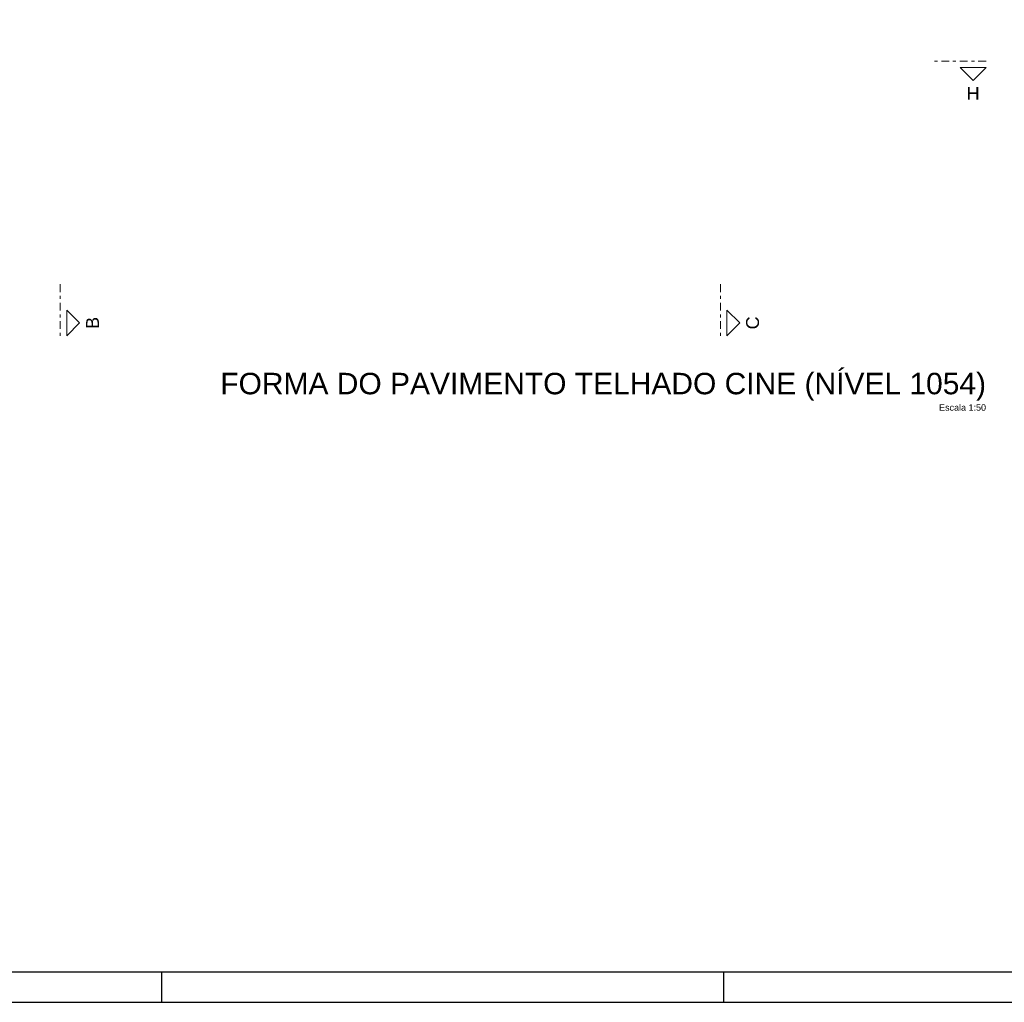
# Model space of a CAD drawing. Header units: millimetres. Extents: x 0 to 119, y 0 to 84.
# Tile 5 of 19: x 59 to 91, y 0 to 32. Entities that reach past the tile are written whole.
import ezdxf

# ---------------------------------------------------------------- set-up
doc = ezdxf.new("R2010")
doc.units = ezdxf.units.MM
doc.header["$MEASUREMENT"] = 0
doc.linetypes.add('DASHDOT', pattern=[2.54, 1.27, -0.635, 0, -0.635])
doc.linetypes.add('NULL', pattern=[0])
doc.layers.add('FO-Cortes', color=9, linetype='DASHDOT', lineweight=5)
doc.layers.add('FO-Títulos', color=1, linetype='Continuous', lineweight=20)
doc.layers.add('SEDUC_MARF', color=1, linetype='Continuous')
doc.layers.add('SEDUC_MARGG', color=7, linetype='Continuous')
doc.styles.add('Arial', font='txt')

msp = doc.modelspace()

# ---------------------------------------------------------------- linework, layer by layer
at = {"layer": 'FO-Cortes', "ltscale": 0.2}
for p, q in [((90.5456, 30.9824), (88.8512, 30.9824)), ((60.0733, 23.6386), (60.0733, 21.9442)), ((81.8066, 23.6386), (81.8066, 21.9442))]:
    msp.add_line(p, q, dxfattribs=at)
at = {"layer": 'FO-Cortes', "linetype": 'Continuous', "ltscale": 0.2}
for points in [[(90.5456, 30.7706), (89.6984, 30.7706), (90.122, 30.347), (90.5456, 30.7706)], [(60.2851, 21.9442), (60.2851, 22.7914), (60.7087, 22.3678), (60.2851, 21.9442)], [(82.0184, 21.9442), (82.0184, 22.7914), (82.442, 22.3678), (82.0184, 21.9442)]]:
    msp.add_lwpolyline(points, close=True, dxfattribs=at)
at = {"layer": 'SEDUC_MARF'}
for p, q in [((63.4015, 1), (63.4015, 0)), ((81.9015, 1), (81.9015, 0))]:
    msp.add_line(p, q, dxfattribs=at)
msp.add_lwpolyline([(118.9, 84.1), (0, 84.1), (0, 0), (118.9, 0)], close=True, dxfattribs=at)
at = {"layer": 'SEDUC_MARGG'}
msp.add_lwpolyline([(2.5, 1), (117.9, 1), (117.9, 83.1), (2.5, 83.1), (2.5, 1)], dxfattribs=at)

# ---------------------------------------------------------------- texts
at = {"layer": 'FO-Cortes', "linetype": 'NULL', "ltscale": 0.2, "insert": (90.1216, 29.712), "char_height": 0.4236, "width": 0.837715, "attachment_point": 8, "line_spacing_factor": 0.798, "style": 'Arial'}
msp.add_mtext('H', dxfattribs=at)
at = {"layer": 'FO-Cortes', "linetype": 'NULL', "ltscale": 0.2, "char_height": 0.4236, "attachment_point": 8, "rotation": 90.00021, "line_spacing_factor": 0.798, "style": 'Arial'}
for s, insert, width in [('B', (61.344, 22.3674), 0.773711), ('C', (83.077, 22.3674), 0.837715)]:
    msp.add_mtext(s, dxfattribs=dict(at, insert=insert, width=width))
at = {"layer": 'FO-Títulos', "linetype": 'NULL', "attachment_point": 9, "line_spacing_factor": 0.798, "style": 'Arial'}
for s, insert, char_height, width in [('FORMA DO PAVIMENTO TELHADO CINE (NÍVEL 1054)', (90.5456, 19.8054), 0.706, 50.609883), ('Escala 1:50', (90.5456, 19.4733), 0.2118, 3.03084)]:
    msp.add_mtext(s, dxfattribs=dict(at, insert=insert, char_height=char_height, width=width))

doc.saveas('drawing.dxf')
